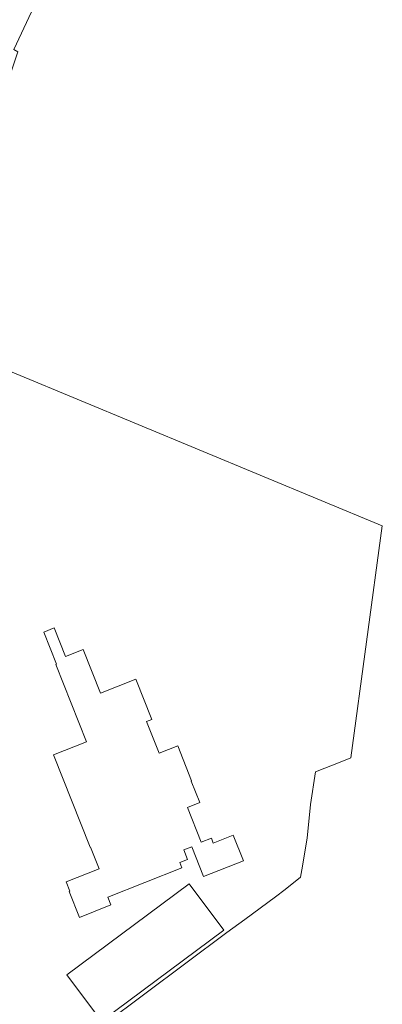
# Model space of a CAD drawing. Header units: metres. Extents: x 140853 to 145288, y 474558 to 480269.
# Tile 166 of 256: x 145143 to 145288, y 477446 to 477840. Entities that reach past the tile are written whole.
import ezdxf

# ---------------------------------------------------------------- set-up
doc = ezdxf.new("R2010")
doc.units = ezdxf.units.M
doc.header["$MEASUREMENT"] = 0
doc.layers.add('B-WE-GR-BEPLANTING_CULTUUR_BOSPLANTSOEN-G', color=90, linetype='GR-PLANTSOEN', lineweight=18)
doc.layers.add('B-WE-OG-TERREIN_ERF-G', color=7, linetype='Continuous', lineweight=18)
doc.linetypes.add('GR-PLANTSOEN', pattern='A,0,[179,NLCS.shx,S=2,R=0,X=0,Y=0],-4', length=4)

msp = doc.modelspace()

# ---------------------------------------------------------------- linework, layer by layer
at = {"layer": 'B-WE-GR-BEPLANTING_CULTUUR_BOSPLANTSOEN-G', "ltscale": 0.2, "flags": 128}
msp.add_lwpolyline([(145093.865, 477755.849, 0.1630086), (145104.539, 477756.443), (145104.539, 477756.443), (145105.782, 477756.85), (145105.782, 477756.85, -0.117091), (145115.604, 477758.914), (145115.604, 477758.914), (145116.743, 477758.923), (145116.743, 477758.923, 0.291009), (145117.139, 477759.176), (145117.139, 477759.176), (145118.573, 477762.387), (145115.897, 477764.003), (145137.421, 477811.363), (145142.406, 477826.706), (145140.852, 477827.554), (145151.826, 477851.289), (145158.721, 477867.988), (145138.595, 477852.955), (145135.319, 477837.719), (145135.319, 477837.719, -0.2530915), (145139.194, 477835.39), (145139.194, 477835.39, -0.20874), (145139.713, 477831.581), (145139.713, 477831.581), (145137.35, 477823.597), (145136.293, 477820.393), (145135.034, 477816.934), (145125.81, 477793.635), (145124.348, 477790.074), (145122.532, 477786.055), (145118.142, 477776.59), (145113.223, 477765.661), (145113.223, 477765.661, -0.1151478), (145107.604, 477758.948), (145107.604, 477758.948, -0.1721479), (145097.084, 477757.937), (145097.084, 477757.937), (145089.758, 477761.197), (145081.891, 477764.234), (145074.435, 477767.609), (145061.298, 477772.913), (145049.052, 477778.205), (145039.14, 477782.203), (145030.795, 477785.933), (145021.669, 477789.07), (145015.069, 477791.274), (145015.069, 477791.274, 0.0393444), (145000, 477797.813), (145000, 477797.813, 0.0099927), (144996.175, 477799.045), (144996.175, 477799.045, 0.0344405), (144979.794, 477803.819), (144979.794, 477803.819, 0.0095091), (144975.263, 477804.72), (144975.263, 477804.72), (144961.882, 477807.123), (144948.665, 477809.517), (144945.251, 477809.365), (144941.636, 477809.732), (144937.978, 477810.892), (144936.945, 477808.013), (144936.945, 477808.013, 0.1142016), (144951.306, 477802.699), (144951.306, 477802.699), (144961.39, 477800.87), (144961.39, 477800.87, -0.013669), (144979.907, 477797.031), (144979.907, 477797.031, -0.0107625), (145000, 477791.825), (145000, 477791.825, -0.0157596), (145020.061, 477785.447), (145020.061, 477785.447, -0.0211359), (145039.453, 477778.333), (145039.453, 477778.333), (145048.954, 477774.518), (145076.243, 477762.97), (145091.048, 477756.789), (145093.865, 477755.849)], format="xyb", close=True, dxfattribs=at)
at = {"layer": 'B-WE-OG-TERREIN_ERF-G', "ltscale": 0.2, "flags": 128}
msp.add_lwpolyline([(145176.761, 477438.207), (145225.836, 477474.919), (145233.045, 477480.187), (145245.283, 477489.131), (145249.1, 477492.172), (145255.159, 477496.998), (145255.682, 477500), (145257.877, 477512.593), (145259.152, 477526.004), (145261.142, 477539.177), (145271.65, 477543.293), (145275.3, 477544.722), (145287.836, 477637.306), (145117.248, 477708.215)], dxfattribs=at)
for points in [[(145178.334, 477489.113), (145179.562, 477486.061), (145166.981, 477480.997), (145162.881, 477491.268), (145163.178, 477491.387), (145161.684, 477495.13), (145174.866, 477500.396), (145171.434, 477509.04), (145171.257, 477508.97), (145156.614, 477545.843), (145169.774, 477551.069), (145157.591, 477582.012), (145157.87, 477582.121), (145152.803, 477594.954), (145156.902, 477596.586), (145161.427, 477585.127), (145168.545, 477588.005), (145175.345, 477570.574), (145189.543, 477576.113), (145195.827, 477560.005), (145193.777, 477559.206), (145198.806, 477546.55), (145206.224, 477549.497), (145211.778, 477535.474), (145211.62, 477535.412), (145215.029, 477526.83), (145210.085, 477524.866), (145215.626, 477510.968), (145219.629, 477512.565), (145220.389, 477510.661), (145228.349, 477513.837), (145232.422, 477503.627), (145216.527, 477497.278), (145211.861, 477509.212), (145208.636, 477507.932), (145210.133, 477504.158), (145207.028, 477502.927), (145207.862, 477500.826), (145178.334, 477489.113)], [(145224.6, 477475.938), (145175.746, 477439.571), (145161.976, 477458.068), (145210.83, 477494.435), (145224.6, 477475.938)]]:
    msp.add_lwpolyline(points, close=True, dxfattribs=at)

doc.saveas('drawing.dxf')
